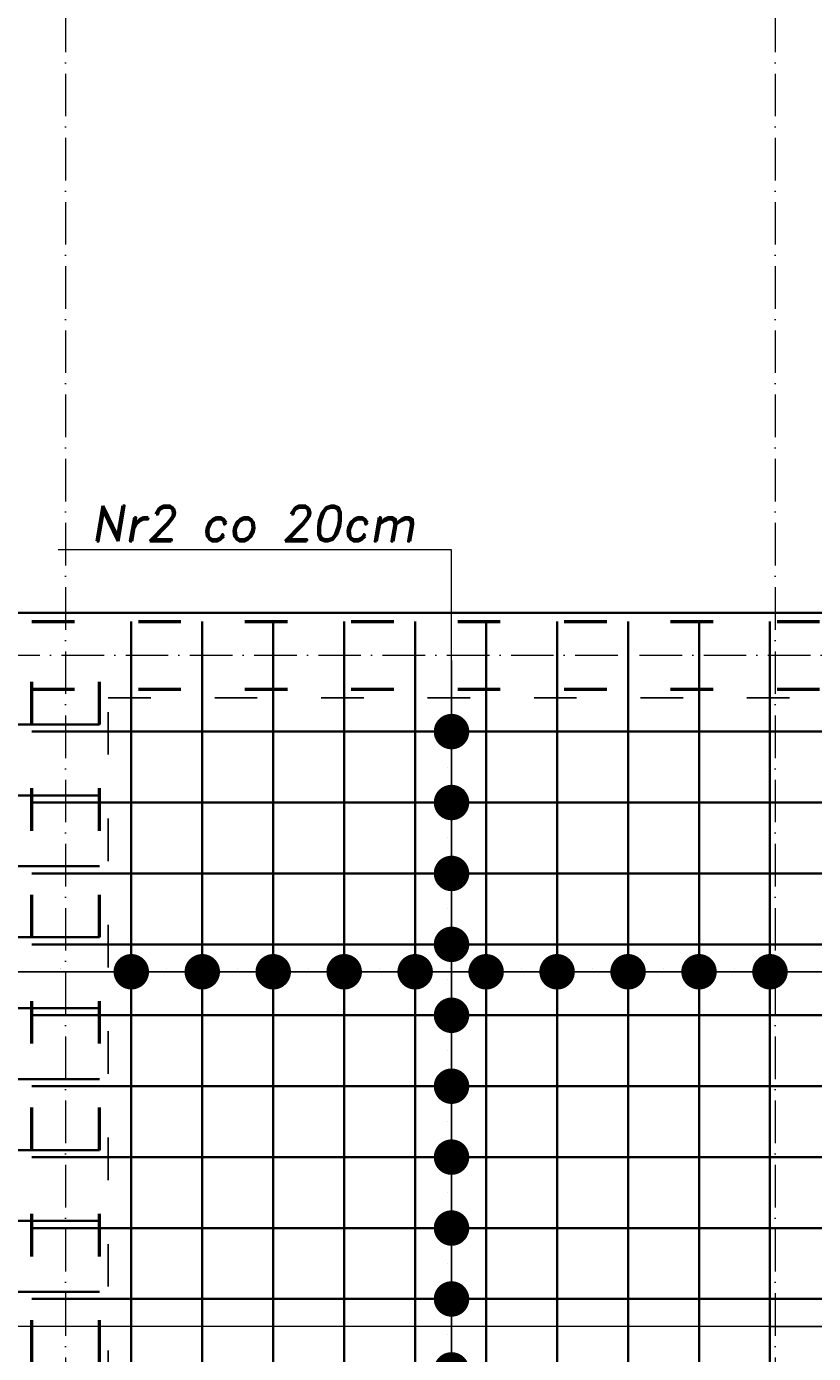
# Model space of a CAD drawing. Header units: millimetres. Extents: x 300938 to 312016, y 11971 to 20881.
# Tile 43 of 239: x 307059 to 307281, y 15082 to 15457. Entities that reach past the tile are written whole.
import ezdxf

# ---------------------------------------------------------------- set-up
doc = ezdxf.new("R2010")
doc.units = ezdxf.units.MM
doc.linetypes.add('ACAD_ISO03W100', pattern=[30, 12, -18])
doc.linetypes.add('ACAD_ISO10W100', pattern=[18, 12, -3, 0, -3])
for name, color, linetype, lineweight in [('konstrukcja', 3, 'Continuous', 35), ('konstrukcja wymiary', 1, 'Continuous', 13), ('opisy', 2, 'Continuous', 18), ('osie', 5, 'ACAD_ISO10W100', 13), ('zbrojenie', 4, 'Continuous', 50), ('zbrojenie płyty', 141, 'Continuous', 35)]:
    doc.layers.add(name, color=color, linetype=linetype, lineweight=lineweight)
doc.layers.add('przerywane', color=6, linetype='ACAD_ISO03W100')
doc.styles.add('KONSTRUKCJA', font='romand.shx', dxfattribs={"oblique": 10})
doc.styles.get("Standard").update_dxf_attribs({"font": 'romand.shx', "oblique": 10})
doc.dimstyles.new('150', dxfattribs={"dimtxt": 10, "dimasz": 7, "dimexe": 1.25, "dimexo": 0.625, "dimgap": 3, "dimtad": 1, "dimdec": 0, "dimrnd": 0.5, "dimtxsty": 'KONSTRUKCJA', "dimblk": 'ARCHTICK', "dimcen": 2.5, "dimadec": 0, "dimazin": 0, "dimtfac": 1, "dimtdec": 0, "dimtix": 1, "dimtmove": 0, "dimatfit": 3, "dimfxl": 4, "dimfxlon": 1, "dimarcsym": 0})
doc.dimstyles.new('kropki', dxfattribs={"dimtxt": 0.001, "dimasz": 10, "dimexe": 1.25, "dimexo": 0.625, "dimgap": 1, "dimtad": 1, "dimtxsty": 'Standard', "dimblk": 'DOT', "dimcen": 2.5, "dimadec": 0, "dimazin": 0, "dimtfac": 1, "dimtmove": 0, "dimatfit": 3, "dimfxl": 1, "dimfxlon": 1, "dimarcsym": 0})

# ---------------------------------------------------------------- blocks, each defined once
blk = doc.blocks.new('_ArchTick')
at = {"color": 0, "linetype": 'ByBlock', "lineweight": 13, "const_width": 0.15}
blk.add_lwpolyline([(-0.5, -0.5), (0.5, 0.5)], dxfattribs=at)
blk = doc.blocks.new('*D2099')
at = {"layer": 'Defpoints', "color": 0, "transparency": 16777216}
for p in [(307282.44, 15501.22), (307282.44, 14520.22), (306826.44, 14393.22)]:
    blk.add_point(p, dxfattribs=at)
at = {"layer": 'konstrukcja wymiary', "color": 0, "lineweight": -2, "transparency": 16777216}
for p, q in [((306826.44, 15497.22), (306826.44, 15502.47)), ((307282.44, 15497.22), (307282.44, 15502.47)), ((306826.44, 15501.22), (307282.44, 15501.22))]:
    blk.add_line(p, q, dxfattribs=at)
at = {"layer": 'konstrukcja wymiary', "color": 0, "lineweight": -2, "transparency": 16777216, "xscale": 7, "yscale": 7, "zscale": 7, "rotation": 180}
blk.add_blockref('_ArchTick', (306826.44, 15501.22), dxfattribs=at)
at = {"layer": 'konstrukcja wymiary', "color": 0, "lineweight": -2, "transparency": 16777216, "xscale": 7, "yscale": 7, "zscale": 7}
blk.add_blockref('_ArchTick', (307282.44, 15501.22), dxfattribs=at)
at = {"layer": 'konstrukcja wymiary', "color": 0, "transparency": 16777216, "insert": (307054.44, 15509.22), "char_height": 10, "attachment_point": 5, "style": 'KONSTRUKCJA'}
blk.add_mtext('456', dxfattribs=at)
blk = doc.blocks.new('*D2100')
at = {"layer": 'Defpoints', "color": 0, "transparency": 16777216}
for p in [(307546.44, 15501.22), (307282.44, 14520.22), (307546.44, 14520.22)]:
    blk.add_point(p, dxfattribs=at)
at = {"layer": 'konstrukcja wymiary', "color": 0, "lineweight": -2, "transparency": 16777216}
for p, q in [((307282.44, 15497.22), (307282.44, 15502.47)), ((307546.44, 15497.22), (307546.44, 15502.47)), ((307282.44, 15501.22), (307546.44, 15501.22))]:
    blk.add_line(p, q, dxfattribs=at)
at = {"layer": 'konstrukcja wymiary', "color": 0, "lineweight": -2, "transparency": 16777216, "xscale": 7, "yscale": 7, "zscale": 7, "rotation": 180}
blk.add_blockref('_ArchTick', (307282.44, 15501.22), dxfattribs=at)
at = {"layer": 'konstrukcja wymiary', "color": 0, "lineweight": -2, "transparency": 16777216, "xscale": 7, "yscale": 7, "zscale": 7}
blk.add_blockref('_ArchTick', (307546.44, 15501.22), dxfattribs=at)
at = {"layer": 'konstrukcja wymiary', "color": 0, "transparency": 16777216, "insert": (307414.44, 15509.22), "char_height": 10, "attachment_point": 5, "style": 'KONSTRUKCJA'}
blk.add_mtext('264', dxfattribs=at)
blk = doc.blocks.new('*D2106')
at = {"layer": 'Defpoints', "color": 0, "transparency": 16777216}
for p in [(307270.44, 15531.22), (307270.44, 15291.22), (307690.44, 15291.22)]:
    blk.add_point(p, dxfattribs=at)
at = {"layer": 'konstrukcja wymiary', "color": 0, "lineweight": -2, "transparency": 16777216}
for p, q in [((307270.44, 15527.22), (307270.44, 15532.47)), ((307690.44, 15527.22), (307690.44, 15532.47)), ((307690.44, 15531.22), (307270.44, 15531.22))]:
    blk.add_line(p, q, dxfattribs=at)
at = {"layer": 'konstrukcja wymiary', "color": 0, "lineweight": -2, "transparency": 16777216, "xscale": 7, "yscale": 7, "zscale": 7, "rotation": 180}
blk.add_blockref('_ArchTick', (307270.44, 15531.22), dxfattribs=at)
at = {"layer": 'konstrukcja wymiary', "color": 0, "lineweight": -2, "transparency": 16777216, "xscale": 7, "yscale": 7, "zscale": 7}
blk.add_blockref('_ArchTick', (307690.44, 15531.22), dxfattribs=at)
at = {"layer": 'konstrukcja wymiary', "color": 0, "transparency": 16777216, "insert": (307480.44, 15539.22), "char_height": 10, "attachment_point": 5, "style": 'KONSTRUKCJA'}
blk.add_mtext('420', dxfattribs=at)
blk = doc.blocks.new('*D2107')
at = {"layer": 'Defpoints', "color": 0, "transparency": 16777216}
for p in [(307070.44, 15531.22), (307070.44, 15291.22), (307270.44, 15291.22)]:
    blk.add_point(p, dxfattribs=at)
at = {"layer": 'konstrukcja wymiary', "color": 0, "lineweight": -2, "transparency": 16777216}
for p, q in [((307070.44, 15527.22), (307070.44, 15532.47)), ((307270.44, 15527.22), (307270.44, 15532.47)), ((307270.44, 15531.22), (307070.44, 15531.22))]:
    blk.add_line(p, q, dxfattribs=at)
at = {"layer": 'konstrukcja wymiary', "color": 0, "lineweight": -2, "transparency": 16777216, "xscale": 7, "yscale": 7, "zscale": 7, "rotation": 180}
blk.add_blockref('_ArchTick', (307070.44, 15531.22), dxfattribs=at)
at = {"layer": 'konstrukcja wymiary', "color": 0, "lineweight": -2, "transparency": 16777216, "xscale": 7, "yscale": 7, "zscale": 7}
blk.add_blockref('_ArchTick', (307270.44, 15531.22), dxfattribs=at)
at = {"layer": 'konstrukcja wymiary', "color": 0, "transparency": 16777216, "insert": (307170.44, 15539.22), "char_height": 10, "attachment_point": 5, "style": 'KONSTRUKCJA'}
blk.add_mtext('200', dxfattribs=at)
blk = doc.blocks.new('*D2108')
at = {"layer": 'Defpoints', "color": 0, "transparency": 16777216}
for p in [(306650.44, 15531.22), (306650.44, 15291.22), (307070.44, 15291.22)]:
    blk.add_point(p, dxfattribs=at)
at = {"layer": 'konstrukcja wymiary', "color": 0, "lineweight": -2, "transparency": 16777216}
for p, q in [((306650.44, 15527.22), (306650.44, 15532.47)), ((307070.44, 15527.22), (307070.44, 15532.47)), ((307070.44, 15531.22), (306650.44, 15531.22))]:
    blk.add_line(p, q, dxfattribs=at)
at = {"layer": 'konstrukcja wymiary', "color": 0, "lineweight": -2, "transparency": 16777216, "xscale": 7, "yscale": 7, "zscale": 7, "rotation": 180}
blk.add_blockref('_ArchTick', (306650.44, 15531.22), dxfattribs=at)
at = {"layer": 'konstrukcja wymiary', "color": 0, "lineweight": -2, "transparency": 16777216, "xscale": 7, "yscale": 7, "zscale": 7}
blk.add_blockref('_ArchTick', (307070.44, 15531.22), dxfattribs=at)
at = {"layer": 'konstrukcja wymiary', "color": 0, "transparency": 16777216, "insert": (306860.44, 15539.22), "char_height": 10, "attachment_point": 5, "style": 'KONSTRUKCJA'}
blk.add_mtext('420', dxfattribs=at)
blk = doc.blocks.new('*D2109')
at = {"layer": 'Defpoints', "color": 0, "transparency": 16777216}
for p in [(308422.44, 15561.22), (306638.44, 15291.22), (308422.44, 15291.22)]:
    blk.add_point(p, dxfattribs=at)
at = {"layer": 'konstrukcja wymiary', "color": 0, "lineweight": -2, "transparency": 16777216}
for p, q in [((306638.44, 15557.22), (306638.44, 15562.47)), ((308422.44, 15557.22), (308422.44, 15562.47)), ((306638.44, 15561.22), (308422.44, 15561.22))]:
    blk.add_line(p, q, dxfattribs=at)
at = {"layer": 'konstrukcja wymiary', "color": 0, "lineweight": -2, "transparency": 16777216, "xscale": 7, "yscale": 7, "zscale": 7, "rotation": 180}
blk.add_blockref('_ArchTick', (306638.44, 15561.22), dxfattribs=at)
at = {"layer": 'konstrukcja wymiary', "color": 0, "lineweight": -2, "transparency": 16777216, "xscale": 7, "yscale": 7, "zscale": 7}
blk.add_blockref('_ArchTick', (308422.44, 15561.22), dxfattribs=at)
at = {"layer": 'konstrukcja wymiary', "color": 0, "transparency": 16777216, "insert": (307530.44, 15569.22), "char_height": 10, "attachment_point": 5, "style": 'KONSTRUKCJA'}
blk.add_mtext('1784', dxfattribs=at)
blk = doc.blocks.new('_Dot')
at = {"color": 0, "linetype": 'ByBlock', "lineweight": -2}
blk.add_line((-0.5, 0), (-1, 0), dxfattribs=at)
at = {"color": 0, "linetype": 'ByBlock', "const_width": 0.5}
blk.add_lwpolyline([(-0.25, 0, 1), (0.25, 0, 1)], format="xyb", close=True, dxfattribs=at)
blk = doc.blocks.new('*D2197')
at = {"layer": 'Defpoints', "color": 0, "transparency": 16777216}
for p in [(307168.94, 15257.72), (307168.94, 15237.72), (307179.19, 15237.72)]:
    blk.add_point(p, dxfattribs=at)
at = {"layer": 'konstrukcja wymiary', "color": 0, "lineweight": -2, "transparency": 16777216}
for p, q in [((307179.19, 15267.72), (307179.19, 15277.72)), ((307178.19, 15257.72), (307180.44, 15257.72)), ((307179.19, 15257.72), (307179.19, 15237.72)), ((307178.19, 15237.72), (307180.44, 15237.72)), ((307179.19, 15227.72), (307179.19, 15217.72))]:
    blk.add_line(p, q, dxfattribs=at)
at = {"layer": 'konstrukcja wymiary', "color": 0, "lineweight": -2, "transparency": 16777216, "xscale": 10, "yscale": 10, "zscale": 10}
for p, rotation in [((307179.19, 15257.72), 270), ((307179.19, 15237.72), 90)]:
    blk.add_blockref('_Dot', p, dxfattribs=dict(at, rotation=rotation))
at = {"layer": 'konstrukcja wymiary', "color": 0, "transparency": 16777216, "insert": (307178.19, 15247.72), "char_height": 0.001, "attachment_point": 5, "rotation": 90}
blk.add_mtext('20', dxfattribs=at)
blk = doc.blocks.new('*D2198')
at = {"layer": 'Defpoints', "color": 0, "transparency": 16777216}
for p in [(307168.94, 15237.72), (307168.94, 15217.72), (307179.19, 15217.72)]:
    blk.add_point(p, dxfattribs=at)
at = {"layer": 'konstrukcja wymiary', "color": 0, "lineweight": -2, "transparency": 16777216}
for p, q in [((307179.19, 15247.72), (307179.19, 15257.72)), ((307178.19, 15237.72), (307180.44, 15237.72)), ((307179.19, 15237.72), (307179.19, 15217.72)), ((307178.19, 15217.72), (307180.44, 15217.72)), ((307179.19, 15207.72), (307179.19, 15197.72))]:
    blk.add_line(p, q, dxfattribs=at)
at = {"layer": 'konstrukcja wymiary', "color": 0, "lineweight": -2, "transparency": 16777216, "xscale": 10, "yscale": 10, "zscale": 10}
for p, rotation in [((307179.19, 15237.72), 270), ((307179.19, 15217.72), 90)]:
    blk.add_blockref('_Dot', p, dxfattribs=dict(at, rotation=rotation))
at = {"layer": 'konstrukcja wymiary', "color": 0, "transparency": 16777216, "insert": (307178.19, 15227.72), "char_height": 0.001, "attachment_point": 5, "rotation": 90}
blk.add_mtext('20', dxfattribs=at)
blk = doc.blocks.new('*D2199')
at = {"layer": 'Defpoints', "color": 0, "transparency": 16777216}
for p in [(307168.94, 15217.72), (307168.94, 15197.72), (307179.19, 15197.72)]:
    blk.add_point(p, dxfattribs=at)
at = {"layer": 'konstrukcja wymiary', "color": 0, "lineweight": -2, "transparency": 16777216}
for p, q in [((307179.19, 15227.72), (307179.19, 15237.72)), ((307178.19, 15217.72), (307180.44, 15217.72)), ((307179.19, 15217.72), (307179.19, 15197.72)), ((307178.19, 15197.72), (307180.44, 15197.72)), ((307179.19, 15187.72), (307179.19, 15177.72))]:
    blk.add_line(p, q, dxfattribs=at)
at = {"layer": 'konstrukcja wymiary', "color": 0, "lineweight": -2, "transparency": 16777216, "xscale": 10, "yscale": 10, "zscale": 10}
for p, rotation in [((307179.19, 15217.72), 270), ((307179.19, 15197.72), 90)]:
    blk.add_blockref('_Dot', p, dxfattribs=dict(at, rotation=rotation))
at = {"layer": 'konstrukcja wymiary', "color": 0, "transparency": 16777216, "insert": (307178.19, 15207.72), "char_height": 0.001, "attachment_point": 5, "rotation": 90}
blk.add_mtext('20', dxfattribs=at)
blk = doc.blocks.new('*D2200')
at = {"layer": 'Defpoints', "color": 0, "transparency": 16777216}
for p in [(307168.94, 15197.72), (307168.94, 15177.72), (307179.19, 15177.72)]:
    blk.add_point(p, dxfattribs=at)
at = {"layer": 'konstrukcja wymiary', "color": 0, "lineweight": -2, "transparency": 16777216}
for p, q in [((307179.19, 15207.72), (307179.19, 15217.72)), ((307178.19, 15197.72), (307180.44, 15197.72)), ((307179.19, 15197.72), (307179.19, 15177.72)), ((307178.19, 15177.72), (307180.44, 15177.72)), ((307179.19, 15167.72), (307179.19, 15157.72))]:
    blk.add_line(p, q, dxfattribs=at)
at = {"layer": 'konstrukcja wymiary', "color": 0, "lineweight": -2, "transparency": 16777216, "xscale": 10, "yscale": 10, "zscale": 10}
for p, rotation in [((307179.19, 15197.72), 270), ((307179.19, 15177.72), 90)]:
    blk.add_blockref('_Dot', p, dxfattribs=dict(at, rotation=rotation))
at = {"layer": 'konstrukcja wymiary', "color": 0, "transparency": 16777216, "insert": (307178.19, 15187.72), "char_height": 0.001, "attachment_point": 5, "rotation": 90}
blk.add_mtext('20', dxfattribs=at)
blk = doc.blocks.new('*D2201')
at = {"layer": 'Defpoints', "color": 0, "transparency": 16777216}
for p in [(307168.94, 15177.72), (307168.94, 15157.72), (307179.19, 15157.72)]:
    blk.add_point(p, dxfattribs=at)
at = {"layer": 'konstrukcja wymiary', "color": 0, "lineweight": -2, "transparency": 16777216}
for p, q in [((307179.19, 15187.72), (307179.19, 15197.72)), ((307178.19, 15177.72), (307180.44, 15177.72)), ((307179.19, 15177.72), (307179.19, 15157.72)), ((307178.19, 15157.72), (307180.44, 15157.72)), ((307179.19, 15147.72), (307179.19, 15137.72))]:
    blk.add_line(p, q, dxfattribs=at)
at = {"layer": 'konstrukcja wymiary', "color": 0, "lineweight": -2, "transparency": 16777216, "xscale": 10, "yscale": 10, "zscale": 10}
for p, rotation in [((307179.19, 15177.72), 270), ((307179.19, 15157.72), 90)]:
    blk.add_blockref('_Dot', p, dxfattribs=dict(at, rotation=rotation))
at = {"layer": 'konstrukcja wymiary', "color": 0, "transparency": 16777216, "insert": (307178.19, 15167.72), "char_height": 0.001, "attachment_point": 5, "rotation": 90}
blk.add_mtext('20', dxfattribs=at)
blk = doc.blocks.new('*D2202')
at = {"layer": 'Defpoints', "color": 0, "transparency": 16777216}
for p in [(307168.94, 15157.72), (307168.94, 15137.72), (307179.19, 15137.72)]:
    blk.add_point(p, dxfattribs=at)
at = {"layer": 'konstrukcja wymiary', "color": 0, "lineweight": -2, "transparency": 16777216}
for p, q in [((307179.19, 15167.72), (307179.19, 15177.72)), ((307178.19, 15157.72), (307180.44, 15157.72)), ((307179.19, 15157.72), (307179.19, 15137.72)), ((307178.19, 15137.72), (307180.44, 15137.72)), ((307179.19, 15127.72), (307179.19, 15117.72))]:
    blk.add_line(p, q, dxfattribs=at)
at = {"layer": 'konstrukcja wymiary', "color": 0, "lineweight": -2, "transparency": 16777216, "xscale": 10, "yscale": 10, "zscale": 10}
for p, rotation in [((307179.19, 15157.72), 270), ((307179.19, 15137.72), 90)]:
    blk.add_blockref('_Dot', p, dxfattribs=dict(at, rotation=rotation))
at = {"layer": 'konstrukcja wymiary', "color": 0, "transparency": 16777216, "insert": (307178.19, 15147.72), "char_height": 0.001, "attachment_point": 5, "rotation": 90}
blk.add_mtext('20', dxfattribs=at)
blk = doc.blocks.new('*D2203')
at = {"layer": 'Defpoints', "color": 0, "transparency": 16777216}
for p in [(307168.94, 15137.72), (307168.94, 15117.72), (307179.19, 15117.72)]:
    blk.add_point(p, dxfattribs=at)
at = {"layer": 'konstrukcja wymiary', "color": 0, "lineweight": -2, "transparency": 16777216}
for p, q in [((307179.19, 15147.72), (307179.19, 15157.72)), ((307178.19, 15137.72), (307180.44, 15137.72)), ((307179.19, 15137.72), (307179.19, 15117.72)), ((307178.19, 15117.72), (307180.44, 15117.72)), ((307179.19, 15107.72), (307179.19, 15097.72))]:
    blk.add_line(p, q, dxfattribs=at)
at = {"layer": 'konstrukcja wymiary', "color": 0, "lineweight": -2, "transparency": 16777216, "xscale": 10, "yscale": 10, "zscale": 10}
for p, rotation in [((307179.19, 15137.72), 270), ((307179.19, 15117.72), 90)]:
    blk.add_blockref('_Dot', p, dxfattribs=dict(at, rotation=rotation))
at = {"layer": 'konstrukcja wymiary', "color": 0, "transparency": 16777216, "insert": (307178.19, 15127.72), "char_height": 0.001, "attachment_point": 5, "rotation": 90}
blk.add_mtext('20', dxfattribs=at)
blk = doc.blocks.new('*D2204')
at = {"layer": 'Defpoints', "color": 0, "transparency": 16777216}
for p in [(307168.94, 15117.72), (307168.94, 15097.72), (307179.19, 15097.72)]:
    blk.add_point(p, dxfattribs=at)
at = {"layer": 'konstrukcja wymiary', "color": 0, "lineweight": -2, "transparency": 16777216}
for p, q in [((307179.19, 15127.72), (307179.19, 15137.72)), ((307178.19, 15117.72), (307180.44, 15117.72)), ((307179.19, 15117.72), (307179.19, 15097.72)), ((307178.19, 15097.72), (307180.44, 15097.72)), ((307179.19, 15087.72), (307179.19, 15077.72))]:
    blk.add_line(p, q, dxfattribs=at)
at = {"layer": 'konstrukcja wymiary', "color": 0, "lineweight": -2, "transparency": 16777216, "xscale": 10, "yscale": 10, "zscale": 10}
for p, rotation in [((307179.19, 15117.72), 270), ((307179.19, 15097.72), 90)]:
    blk.add_blockref('_Dot', p, dxfattribs=dict(at, rotation=rotation))
at = {"layer": 'konstrukcja wymiary', "color": 0, "transparency": 16777216, "insert": (307178.19, 15107.72), "char_height": 0.001, "attachment_point": 5, "rotation": 90}
blk.add_mtext('20', dxfattribs=at)
blk = doc.blocks.new('*D2205')
at = {"layer": 'Defpoints', "color": 0, "transparency": 16777216}
for p in [(307168.94, 15097.72), (307168.94, 15077.72), (307179.19, 15077.72)]:
    blk.add_point(p, dxfattribs=at)
at = {"layer": 'konstrukcja wymiary', "color": 0, "lineweight": -2, "transparency": 16777216}
for p, q in [((307179.19, 15107.72), (307179.19, 15117.72)), ((307178.19, 15097.72), (307180.44, 15097.72)), ((307179.19, 15097.72), (307179.19, 15077.72)), ((307178.19, 15077.72), (307180.44, 15077.72)), ((307179.19, 15067.72), (307179.19, 15057.72))]:
    blk.add_line(p, q, dxfattribs=at)
at = {"layer": 'konstrukcja wymiary', "color": 0, "lineweight": -2, "transparency": 16777216, "xscale": 10, "yscale": 10, "zscale": 10}
for p, rotation in [((307179.19, 15097.72), 270), ((307179.19, 15077.72), 90)]:
    blk.add_blockref('_Dot', p, dxfattribs=dict(at, rotation=rotation))
at = {"layer": 'konstrukcja wymiary', "color": 0, "transparency": 16777216, "insert": (307178.19, 15087.72), "char_height": 0.001, "attachment_point": 5, "rotation": 90}
blk.add_mtext('20', dxfattribs=at)
blk = doc.blocks.new('*D2206')
at = {"layer": 'Defpoints', "color": 0, "transparency": 16777216}
for p in [(307168.94, 15077.72), (307168.94, 15057.72), (307179.19, 15057.72)]:
    blk.add_point(p, dxfattribs=at)
at = {"layer": 'konstrukcja wymiary', "color": 0, "lineweight": -2, "transparency": 16777216}
for p, q in [((307179.19, 15087.72), (307179.19, 15097.72)), ((307178.19, 15077.72), (307180.44, 15077.72)), ((307179.19, 15077.72), (307179.19, 15057.72)), ((307178.19, 15057.72), (307180.44, 15057.72)), ((307179.19, 15047.72), (307179.19, 15037.72))]:
    blk.add_line(p, q, dxfattribs=at)
at = {"layer": 'konstrukcja wymiary', "color": 0, "lineweight": -2, "transparency": 16777216, "xscale": 10, "yscale": 10, "zscale": 10}
for p, rotation in [((307179.19, 15077.72), 270), ((307179.19, 15057.72), 90)]:
    blk.add_blockref('_Dot', p, dxfattribs=dict(at, rotation=rotation))
at = {"layer": 'konstrukcja wymiary', "color": 0, "transparency": 16777216, "insert": (307178.19, 15067.72), "char_height": 0.001, "attachment_point": 5, "rotation": 90}
blk.add_mtext('20', dxfattribs=at)
blk = doc.blocks.new('*D2327')
at = {"layer": 'Defpoints', "color": 0, "transparency": 16777216}
for p in [(307028.94, 15199.72), (307048.94, 15199.72), (307048.94, 15189.99)]:
    blk.add_point(p, dxfattribs=at)
at = {"layer": 'konstrukcja wymiary', "color": 0, "lineweight": -2, "transparency": 16777216}
for p, q in [((307018.94, 15189.99), (307008.94, 15189.99)), ((307028.94, 15190.99), (307028.94, 15188.74)), ((307028.94, 15189.99), (307048.94, 15189.99)), ((307048.94, 15190.99), (307048.94, 15188.74)), ((307058.94, 15189.99), (307068.94, 15189.99))]:
    blk.add_line(p, q, dxfattribs=at)
at = {"layer": 'konstrukcja wymiary', "color": 0, "lineweight": -2, "transparency": 16777216, "xscale": 10, "yscale": 10, "zscale": 10}
blk.add_blockref('_Dot', (307028.94, 15189.99), dxfattribs=at)
at = {"layer": 'konstrukcja wymiary', "color": 0, "lineweight": -2, "transparency": 16777216, "xscale": 10, "yscale": 10, "zscale": 10, "rotation": 180}
blk.add_blockref('_Dot', (307048.94, 15189.99), dxfattribs=at)
at = {"layer": 'konstrukcja wymiary', "color": 0, "transparency": 16777216, "insert": (307038.94, 15190.99), "char_height": 0.001, "attachment_point": 5}
blk.add_mtext('20', dxfattribs=at)
blk = doc.blocks.new('*D2328')
at = {"layer": 'Defpoints', "color": 0, "transparency": 16777216}
for p in [(307048.94, 15199.72), (307088.94, 15197.72), (307088.94, 15189.99)]:
    blk.add_point(p, dxfattribs=at)
at = {"layer": 'konstrukcja wymiary', "color": 0, "lineweight": -2, "transparency": 16777216}
for p, q in [((307048.94, 15190.99), (307048.94, 15188.74)), ((307058.94, 15189.99), (307078.94, 15189.99)), ((307088.94, 15190.99), (307088.94, 15188.74))]:
    blk.add_line(p, q, dxfattribs=at)
at = {"layer": 'konstrukcja wymiary', "color": 0, "lineweight": -2, "transparency": 16777216, "xscale": 10, "yscale": 10, "zscale": 10, "rotation": 180}
blk.add_blockref('_Dot', (307048.94, 15189.99), dxfattribs=at)
at = {"layer": 'konstrukcja wymiary', "color": 0, "lineweight": -2, "transparency": 16777216, "xscale": 10, "yscale": 10, "zscale": 10}
blk.add_blockref('_Dot', (307088.94, 15189.99), dxfattribs=at)
at = {"layer": 'konstrukcja wymiary', "color": 0, "transparency": 16777216, "insert": (307068.94, 15190.99), "char_height": 0.001, "attachment_point": 5}
blk.add_mtext('40', dxfattribs=at)
blk = doc.blocks.new('*D2329')
at = {"layer": 'Defpoints', "color": 0, "transparency": 16777216}
for p in [(307088.94, 15197.72), (307108.94, 15197.72), (307108.94, 15189.99)]:
    blk.add_point(p, dxfattribs=at)
at = {"layer": 'konstrukcja wymiary', "color": 0, "lineweight": -2, "transparency": 16777216}
for p, q in [((307078.94, 15189.99), (307068.94, 15189.99)), ((307088.94, 15190.99), (307088.94, 15188.74)), ((307088.94, 15189.99), (307108.94, 15189.99)), ((307108.94, 15190.99), (307108.94, 15188.74)), ((307118.94, 15189.99), (307128.94, 15189.99))]:
    blk.add_line(p, q, dxfattribs=at)
at = {"layer": 'konstrukcja wymiary', "color": 0, "lineweight": -2, "transparency": 16777216, "xscale": 10, "yscale": 10, "zscale": 10}
blk.add_blockref('_Dot', (307088.94, 15189.99), dxfattribs=at)
at = {"layer": 'konstrukcja wymiary', "color": 0, "lineweight": -2, "transparency": 16777216, "xscale": 10, "yscale": 10, "zscale": 10, "rotation": 180}
blk.add_blockref('_Dot', (307108.94, 15189.99), dxfattribs=at)
at = {"layer": 'konstrukcja wymiary', "color": 0, "transparency": 16777216, "insert": (307098.94, 15190.99), "char_height": 0.001, "attachment_point": 5}
blk.add_mtext('20', dxfattribs=at)
blk = doc.blocks.new('*D2330')
at = {"layer": 'Defpoints', "color": 0, "transparency": 16777216}
for p in [(307108.94, 15199.72), (307128.94, 15199.72), (307128.94, 15189.99)]:
    blk.add_point(p, dxfattribs=at)
at = {"layer": 'konstrukcja wymiary', "color": 0, "lineweight": -2, "transparency": 16777216}
for p, q in [((307098.94, 15189.99), (307088.94, 15189.99)), ((307108.94, 15190.99), (307108.94, 15188.74)), ((307108.94, 15189.99), (307128.94, 15189.99)), ((307128.94, 15190.99), (307128.94, 15188.74)), ((307138.94, 15189.99), (307148.94, 15189.99))]:
    blk.add_line(p, q, dxfattribs=at)
at = {"layer": 'konstrukcja wymiary', "color": 0, "lineweight": -2, "transparency": 16777216, "xscale": 10, "yscale": 10, "zscale": 10}
blk.add_blockref('_Dot', (307108.94, 15189.99), dxfattribs=at)
at = {"layer": 'konstrukcja wymiary', "color": 0, "lineweight": -2, "transparency": 16777216, "xscale": 10, "yscale": 10, "zscale": 10, "rotation": 180}
blk.add_blockref('_Dot', (307128.94, 15189.99), dxfattribs=at)
at = {"layer": 'konstrukcja wymiary', "color": 0, "transparency": 16777216, "insert": (307118.94, 15190.99), "char_height": 0.001, "attachment_point": 5}
blk.add_mtext('20', dxfattribs=at)
blk = doc.blocks.new('*D2331')
at = {"layer": 'Defpoints', "color": 0, "transparency": 16777216}
for p in [(307128.94, 15199.72), (307148.94, 15199.72), (307148.94, 15189.99)]:
    blk.add_point(p, dxfattribs=at)
at = {"layer": 'konstrukcja wymiary', "color": 0, "lineweight": -2, "transparency": 16777216}
for p, q in [((307118.94, 15189.99), (307108.94, 15189.99)), ((307128.94, 15190.99), (307128.94, 15188.74)), ((307128.94, 15189.99), (307148.94, 15189.99)), ((307148.94, 15190.99), (307148.94, 15188.74)), ((307158.94, 15189.99), (307168.94, 15189.99))]:
    blk.add_line(p, q, dxfattribs=at)
at = {"layer": 'konstrukcja wymiary', "color": 0, "lineweight": -2, "transparency": 16777216, "xscale": 10, "yscale": 10, "zscale": 10}
blk.add_blockref('_Dot', (307128.94, 15189.99), dxfattribs=at)
at = {"layer": 'konstrukcja wymiary', "color": 0, "lineweight": -2, "transparency": 16777216, "xscale": 10, "yscale": 10, "zscale": 10, "rotation": 180}
blk.add_blockref('_Dot', (307148.94, 15189.99), dxfattribs=at)
at = {"layer": 'konstrukcja wymiary', "color": 0, "transparency": 16777216, "insert": (307138.94, 15190.99), "char_height": 0.001, "attachment_point": 5}
blk.add_mtext('20', dxfattribs=at)
blk = doc.blocks.new('*D2332')
at = {"layer": 'Defpoints', "color": 0, "transparency": 16777216}
for p in [(307148.94, 15199.72), (307168.94, 15199.72), (307168.94, 15189.99)]:
    blk.add_point(p, dxfattribs=at)
at = {"layer": 'konstrukcja wymiary', "color": 0, "lineweight": -2, "transparency": 16777216}
for p, q in [((307138.94, 15189.99), (307128.94, 15189.99)), ((307148.94, 15190.99), (307148.94, 15188.74)), ((307148.94, 15189.99), (307168.94, 15189.99)), ((307168.94, 15190.99), (307168.94, 15188.74)), ((307178.94, 15189.99), (307188.94, 15189.99))]:
    blk.add_line(p, q, dxfattribs=at)
at = {"layer": 'konstrukcja wymiary', "color": 0, "lineweight": -2, "transparency": 16777216, "xscale": 10, "yscale": 10, "zscale": 10}
blk.add_blockref('_Dot', (307148.94, 15189.99), dxfattribs=at)
at = {"layer": 'konstrukcja wymiary', "color": 0, "lineweight": -2, "transparency": 16777216, "xscale": 10, "yscale": 10, "zscale": 10, "rotation": 180}
blk.add_blockref('_Dot', (307168.94, 15189.99), dxfattribs=at)
at = {"layer": 'konstrukcja wymiary', "color": 0, "transparency": 16777216, "insert": (307158.94, 15190.99), "char_height": 0.001, "attachment_point": 5}
blk.add_mtext('20', dxfattribs=at)
blk = doc.blocks.new('*D2333')
at = {"layer": 'Defpoints', "color": 0, "transparency": 16777216}
for p in [(307168.94, 15199.72), (307188.94, 15199.72), (307188.94, 15189.99)]:
    blk.add_point(p, dxfattribs=at)
at = {"layer": 'konstrukcja wymiary', "color": 0, "lineweight": -2, "transparency": 16777216}
for p, q in [((307158.94, 15189.99), (307148.94, 15189.99)), ((307168.94, 15190.99), (307168.94, 15188.74)), ((307168.94, 15189.99), (307188.94, 15189.99)), ((307188.94, 15190.99), (307188.94, 15188.74)), ((307198.94, 15189.99), (307208.94, 15189.99))]:
    blk.add_line(p, q, dxfattribs=at)
at = {"layer": 'konstrukcja wymiary', "color": 0, "lineweight": -2, "transparency": 16777216, "xscale": 10, "yscale": 10, "zscale": 10}
blk.add_blockref('_Dot', (307168.94, 15189.99), dxfattribs=at)
at = {"layer": 'konstrukcja wymiary', "color": 0, "lineweight": -2, "transparency": 16777216, "xscale": 10, "yscale": 10, "zscale": 10, "rotation": 180}
blk.add_blockref('_Dot', (307188.94, 15189.99), dxfattribs=at)
at = {"layer": 'konstrukcja wymiary', "color": 0, "transparency": 16777216, "insert": (307178.94, 15190.99), "char_height": 0.001, "attachment_point": 5}
blk.add_mtext('20', dxfattribs=at)
blk = doc.blocks.new('*D2334')
at = {"layer": 'Defpoints', "color": 0, "transparency": 16777216}
for p in [(307188.94, 15199.72), (307208.94, 15199.72), (307208.94, 15189.99)]:
    blk.add_point(p, dxfattribs=at)
at = {"layer": 'konstrukcja wymiary', "color": 0, "lineweight": -2, "transparency": 16777216}
for p, q in [((307178.94, 15189.99), (307168.94, 15189.99)), ((307188.94, 15190.99), (307188.94, 15188.74)), ((307188.94, 15189.99), (307208.94, 15189.99)), ((307208.94, 15190.99), (307208.94, 15188.74)), ((307218.94, 15189.99), (307228.94, 15189.99))]:
    blk.add_line(p, q, dxfattribs=at)
at = {"layer": 'konstrukcja wymiary', "color": 0, "lineweight": -2, "transparency": 16777216, "xscale": 10, "yscale": 10, "zscale": 10}
blk.add_blockref('_Dot', (307188.94, 15189.99), dxfattribs=at)
at = {"layer": 'konstrukcja wymiary', "color": 0, "lineweight": -2, "transparency": 16777216, "xscale": 10, "yscale": 10, "zscale": 10, "rotation": 180}
blk.add_blockref('_Dot', (307208.94, 15189.99), dxfattribs=at)
at = {"layer": 'konstrukcja wymiary', "color": 0, "transparency": 16777216, "insert": (307198.94, 15190.99), "char_height": 0.001, "attachment_point": 5}
blk.add_mtext('20', dxfattribs=at)
blk = doc.blocks.new('*D2335')
at = {"layer": 'Defpoints', "color": 0, "transparency": 16777216}
for p in [(307208.94, 15199.72), (307228.94, 15199.72), (307228.94, 15189.99)]:
    blk.add_point(p, dxfattribs=at)
at = {"layer": 'konstrukcja wymiary', "color": 0, "lineweight": -2, "transparency": 16777216}
for p, q in [((307198.94, 15189.99), (307188.94, 15189.99)), ((307208.94, 15190.99), (307208.94, 15188.74)), ((307208.94, 15189.99), (307228.94, 15189.99)), ((307228.94, 15190.99), (307228.94, 15188.74)), ((307238.94, 15189.99), (307248.94, 15189.99))]:
    blk.add_line(p, q, dxfattribs=at)
at = {"layer": 'konstrukcja wymiary', "color": 0, "lineweight": -2, "transparency": 16777216, "xscale": 10, "yscale": 10, "zscale": 10}
blk.add_blockref('_Dot', (307208.94, 15189.99), dxfattribs=at)
at = {"layer": 'konstrukcja wymiary', "color": 0, "lineweight": -2, "transparency": 16777216, "xscale": 10, "yscale": 10, "zscale": 10, "rotation": 180}
blk.add_blockref('_Dot', (307228.94, 15189.99), dxfattribs=at)
at = {"layer": 'konstrukcja wymiary', "color": 0, "transparency": 16777216, "insert": (307218.94, 15190.99), "char_height": 0.001, "attachment_point": 5}
blk.add_mtext('20', dxfattribs=at)
blk = doc.blocks.new('*D2336')
at = {"layer": 'Defpoints', "color": 0, "transparency": 16777216}
for p in [(307228.94, 15199.72), (307248.94, 15199.72), (307248.94, 15189.99)]:
    blk.add_point(p, dxfattribs=at)
at = {"layer": 'konstrukcja wymiary', "color": 0, "lineweight": -2, "transparency": 16777216}
for p, q in [((307218.94, 15189.99), (307208.94, 15189.99)), ((307228.94, 15190.99), (307228.94, 15188.74)), ((307228.94, 15189.99), (307248.94, 15189.99)), ((307248.94, 15190.99), (307248.94, 15188.74)), ((307258.94, 15189.99), (307268.94, 15189.99))]:
    blk.add_line(p, q, dxfattribs=at)
at = {"layer": 'konstrukcja wymiary', "color": 0, "lineweight": -2, "transparency": 16777216, "xscale": 10, "yscale": 10, "zscale": 10}
blk.add_blockref('_Dot', (307228.94, 15189.99), dxfattribs=at)
at = {"layer": 'konstrukcja wymiary', "color": 0, "lineweight": -2, "transparency": 16777216, "xscale": 10, "yscale": 10, "zscale": 10, "rotation": 180}
blk.add_blockref('_Dot', (307248.94, 15189.99), dxfattribs=at)
at = {"layer": 'konstrukcja wymiary', "color": 0, "transparency": 16777216, "insert": (307238.94, 15190.99), "char_height": 0.001, "attachment_point": 5}
blk.add_mtext('20', dxfattribs=at)
blk = doc.blocks.new('*D2337')
at = {"layer": 'Defpoints', "color": 0, "transparency": 16777216}
for p in [(307248.94, 15199.72), (307268.94, 15199.72), (307268.94, 15189.99)]:
    blk.add_point(p, dxfattribs=at)
at = {"layer": 'konstrukcja wymiary', "color": 0, "lineweight": -2, "transparency": 16777216}
for p, q in [((307238.94, 15189.99), (307228.94, 15189.99)), ((307248.94, 15190.99), (307248.94, 15188.74)), ((307248.94, 15189.99), (307268.94, 15189.99)), ((307268.94, 15190.99), (307268.94, 15188.74)), ((307278.94, 15189.99), (307288.94, 15189.99))]:
    blk.add_line(p, q, dxfattribs=at)
at = {"layer": 'konstrukcja wymiary', "color": 0, "lineweight": -2, "transparency": 16777216, "xscale": 10, "yscale": 10, "zscale": 10}
blk.add_blockref('_Dot', (307248.94, 15189.99), dxfattribs=at)
at = {"layer": 'konstrukcja wymiary', "color": 0, "lineweight": -2, "transparency": 16777216, "xscale": 10, "yscale": 10, "zscale": 10, "rotation": 180}
blk.add_blockref('_Dot', (307268.94, 15189.99), dxfattribs=at)
at = {"layer": 'konstrukcja wymiary', "color": 0, "transparency": 16777216, "insert": (307258.94, 15190.99), "char_height": 0.001, "attachment_point": 5}
blk.add_mtext('20', dxfattribs=at)
blk = doc.blocks.new('*D2338')
at = {"layer": 'Defpoints', "color": 0, "transparency": 16777216}
for p in [(307288.94, 15099.72), (307308.94, 15099.72), (307308.94, 15089.99)]:
    blk.add_point(p, dxfattribs=at)
at = {"layer": 'konstrukcja wymiary', "color": 0, "lineweight": -2, "transparency": 16777216}
for p, q in [((307288.94, 15090.99), (307288.94, 15088.74)), ((307308.94, 15090.99), (307308.94, 15088.74)), ((307278.94, 15089.99), (307268.94, 15089.99)), ((307288.94, 15089.99), (307308.94, 15089.99)), ((307318.94, 15089.99), (307328.94, 15089.99))]:
    blk.add_line(p, q, dxfattribs=at)
at = {"layer": 'konstrukcja wymiary', "color": 0, "lineweight": -2, "transparency": 16777216, "xscale": 10, "yscale": 10, "zscale": 10}
blk.add_blockref('_Dot', (307288.94, 15089.99), dxfattribs=at)
at = {"layer": 'konstrukcja wymiary', "color": 0, "lineweight": -2, "transparency": 16777216, "xscale": 10, "yscale": 10, "zscale": 10, "rotation": 180}
blk.add_blockref('_Dot', (307308.94, 15089.99), dxfattribs=at)
at = {"layer": 'konstrukcja wymiary', "color": 0, "transparency": 16777216, "insert": (307298.94, 15090.99), "char_height": 0.001, "attachment_point": 5}
blk.add_mtext('20', dxfattribs=at)
blk = doc.blocks.new('*D2382')
at = {"layer": 'Defpoints', "color": 0, "transparency": 16777216}
for p in [(307790.44, 15197.72), (307268.94, 15189.99), (307268.94, 15177.72)]:
    blk.add_point(p, dxfattribs=at)
at = {"layer": 'konstrukcja wymiary', "color": 0, "lineweight": -2, "transparency": 16777216}
for p, q in [((307268.94, 15188.99), (307268.94, 15191.24)), ((307780.44, 15189.99), (307278.94, 15189.99)), ((307790.44, 15190.99), (307790.44, 15188.74))]:
    blk.add_line(p, q, dxfattribs=at)
at = {"layer": 'konstrukcja wymiary', "color": 0, "lineweight": -2, "transparency": 16777216, "xscale": 10, "yscale": 10, "zscale": 10, "rotation": 180}
blk.add_blockref('_Dot', (307268.94, 15189.99), dxfattribs=at)
at = {"layer": 'konstrukcja wymiary', "color": 0, "lineweight": -2, "transparency": 16777216, "xscale": 10, "yscale": 10, "zscale": 10}
blk.add_blockref('_Dot', (307790.44, 15189.99), dxfattribs=at)
at = {"layer": 'konstrukcja wymiary', "color": 0, "transparency": 16777216, "insert": (307529.69, 15190.99), "char_height": 0.001, "attachment_point": 5}
blk.add_mtext('521,5', dxfattribs=at)
blk = doc.blocks.new('*D2863')
at = {"layer": 'Defpoints', "color": 0, "transparency": 16777216}
for p in [(306548.44, 15291.22), (306638.44, 15291.22), (307580.44, 15013.32)]:
    blk.add_point(p, dxfattribs=at)
at = {"layer": 'konstrukcja wymiary', "color": 0, "lineweight": -2, "transparency": 16777216}
for p, q in [((306552.44, 15291.22), (306547.19, 15291.22)), ((306548.44, 15013.32), (306548.44, 15291.22)), ((306552.44, 15013.32), (306547.19, 15013.32))]:
    blk.add_line(p, q, dxfattribs=at)
at = {"layer": 'konstrukcja wymiary', "color": 0, "lineweight": -2, "transparency": 16777216, "xscale": 7, "yscale": 7, "zscale": 7}
for p, rotation in [((306548.44, 15291.22), 90), ((306548.44, 15013.32), 270)]:
    blk.add_blockref('_ArchTick', p, dxfattribs=dict(at, rotation=rotation))
at = {"layer": 'konstrukcja wymiary', "color": 0, "transparency": 16777216, "insert": (306540.44, 15152.27), "char_height": 10, "attachment_point": 5, "rotation": 90, "style": 'KONSTRUKCJA'}
blk.add_mtext('278', dxfattribs=at)
blk = doc.blocks.new('*D2903')
at = {"layer": 'Defpoints', "color": 0, "transparency": 16777216}
for p in [(307363.04, 15471.22), (307025.73, 15441.22), (307363.04, 15441.22)]:
    blk.add_point(p, dxfattribs=at)
at = {"layer": 'konstrukcja wymiary', "color": 0, "lineweight": -2, "transparency": 16777216}
for p, q in [((307025.73, 15467.22), (307025.73, 15472.47)), ((307363.04, 15467.22), (307363.04, 15472.47)), ((307025.73, 15471.22), (307363.04, 15471.22))]:
    blk.add_line(p, q, dxfattribs=at)
at = {"layer": 'konstrukcja wymiary', "color": 0, "lineweight": -2, "transparency": 16777216, "xscale": 7, "yscale": 7, "zscale": 7, "rotation": 180}
blk.add_blockref('_ArchTick', (307025.73, 15471.22), dxfattribs=at)
at = {"layer": 'konstrukcja wymiary', "color": 0, "lineweight": -2, "transparency": 16777216, "xscale": 7, "yscale": 7, "zscale": 7}
blk.add_blockref('_ArchTick', (307363.04, 15471.22), dxfattribs=at)
at = {"layer": 'konstrukcja wymiary', "color": 0, "transparency": 16777216, "insert": (307194.38, 15479.22), "char_height": 10, "attachment_point": 5, "style": 'KONSTRUKCJA'}
blk.add_mtext('338', dxfattribs=at)

msp = doc.modelspace()

# ---------------------------------------------------------------- linework, layer by layer
at = {"layer": 'konstrukcja'}
msp.add_line((308422.44, 15291.224), (306638.44, 15291.224), dxfattribs=at)
at = {"layer": 'konstrukcja wymiary'}
for p, q in [((307179.193, 15308.963), (307068.297, 15308.963)), ((307179.193, 15267.724), (307179.193, 15308.963)), ((307298.94, 15089.991), (306558.396, 15089.991))]:
    msp.add_line(p, q, dxfattribs=at)
at = {"layer": 'osie'}
for p, q in [((307070.44, 15606.148), (307070.44, 13976.332)), ((307270.44, 15606.148), (307270.44, 13976.332)), ((306435.771, 15279.224), (308440.491, 15279.224))]:
    msp.add_line(p, q, dxfattribs=at)
at = {"layer": 'przerywane'}
for p, q in [((307082.44, 14711.224), (307082.44, 15267.224)), ((307082.44, 15267.224), (307678.44, 15267.224))]:
    msp.add_line(p, q, dxfattribs=at)
at = {"layer": 'zbrojenie', "linetype": 'ACAD_ISO03W100'}
for p, q in [((306640.94, 15288.724), (308419.94, 15288.724)), ((307060.94, 14689.724), (307060.94, 15288.724)), ((307079.94, 14689.724), (307079.94, 15288.724)), ((306640.94, 15269.724), (308419.94, 15269.724))]:
    msp.add_line(p, q, dxfattribs=at)
at = {"layer": 'zbrojenie płyty'}
for p, q in [((307088.94, 15288.724), (307088.94, 14689.724)), ((307108.94, 15288.724), (307108.94, 14689.724)), ((307128.94, 15288.724), (307128.94, 14689.724)), ((307148.94, 15288.724), (307148.94, 14689.724)), ((307168.94, 15288.724), (307168.94, 14689.724)), ((307188.94, 15288.724), (307188.94, 14689.724)), ((307208.94, 15288.724), (307208.94, 14689.724)), ((307228.94, 15288.724), (307228.94, 14689.724)), ((307248.94, 15288.724), (307248.94, 14689.724)), ((307268.94, 15288.724), (307268.94, 14689.724)), ((306640.94, 15259.724), (307079.94, 15259.724)), ((307060.94, 15257.724), (307999.94, 15257.724)), ((306640.94, 15239.724), (307079.94, 15239.724)), ((307060.94, 15237.724), (307999.94, 15237.724)), ((306640.94, 15219.724), (307079.94, 15219.724)), ((307060.94, 15217.724), (307999.94, 15217.724)), ((306640.94, 15199.724), (307079.94, 15199.724)), ((307060.94, 15197.724), (307999.94, 15197.724)), ((306640.94, 15179.724), (307079.94, 15179.724)), ((307060.94, 15177.724), (307999.94, 15177.724)), ((306640.94, 15159.724), (307079.94, 15159.724)), ((307060.94, 15157.724), (307999.94, 15157.724)), ((306640.94, 15139.724), (307079.94, 15139.724)), ((307060.94, 15137.724), (307999.94, 15137.724)), ((306640.94, 15119.724), (307079.94, 15119.724)), ((307060.94, 15117.724), (307999.94, 15117.724)), ((306640.94, 15099.724), (307079.94, 15099.724)), ((307060.94, 15097.724), (307999.94, 15097.724))]:
    msp.add_line(p, q, dxfattribs=at)

# ---------------------------------------------------------------- texts
at = {"layer": 'opisy', "insert": (307123.342, 15316.408), "char_height": 10, "width": 231.49388, "attachment_point": 5}
msp.add_mtext('Nr2 co 20cm', dxfattribs=at)

# ---------------------------------------------------------------- dimensions: what is measured, and where the dimension line sits
at = {"layer": 'konstrukcja wymiary'}
dim = msp.add_linear_dim(base=(308422.44, 15561.224), p1=(306638.44, 15291.224), p2=(308422.44, 15291.224), dimstyle='150', dxfattribs=at)
dim.commit()
dim.dimension.update_dxf_attribs({"geometry": '*D2109', "text_midpoint": (307530.44, 15569.224)})
for base, p1, p2, dimstyle, picture, middle in [((306650.44, 15531.224), (307070.44, 15291.224), (306650.44, 15291.224), '150', '*D2108', (306860.44, 15539.224)), ((307070.44, 15531.224), (307270.44, 15291.224), (307070.44, 15291.224), '150', '*D2107', (307170.44, 15539.224)), ((307270.44, 15531.224), (307690.44, 15291.224), (307270.44, 15291.224), '150', '*D2106', (307480.44, 15539.224)), ((307282.44, 15501.224), (306826.44, 14393.224), (307282.44, 14520.224), '150', '*D2099', (307054.44, 15509.224)), ((307546.44, 15501.224), (307282.44, 14520.224), (307546.44, 14520.224), '150', '*D2100', (307414.44, 15509.224)), ((307363.04, 15471.224), (307025.726, 15441.224), (307363.04, 15441.224), '150', '*D2903', (307194.383, 15479.224)), ((307048.94, 15189.991), (307028.94, 15199.724), (307048.94, 15199.724), 'kropki', '*D2327', (307038.94, 15190.992)), ((307088.94, 15189.991), (307048.94, 15199.724), (307088.94, 15197.724), 'kropki', '*D2328', (307068.94, 15190.992)), ((307128.94, 15189.991), (307108.94, 15199.724), (307128.94, 15199.724), 'kropki', '*D2330', (307118.94, 15190.992)), ((307148.94, 15189.991), (307128.94, 15199.724), (307148.94, 15199.724), 'kropki', '*D2331', (307138.94, 15190.992)), ((307168.94, 15189.991), (307148.94, 15199.724), (307168.94, 15199.724), 'kropki', '*D2332', (307158.94, 15190.992)), ((307188.94, 15189.991), (307168.94, 15199.724), (307188.94, 15199.724), 'kropki', '*D2333', (307178.94, 15190.992)), ((307208.94, 15189.991), (307188.94, 15199.724), (307208.94, 15199.724), 'kropki', '*D2334', (307198.94, 15190.992)), ((307228.94, 15189.991), (307208.94, 15199.724), (307228.94, 15199.724), 'kropki', '*D2335', (307218.94, 15190.992)), ((307248.94, 15189.991), (307228.94, 15199.724), (307248.94, 15199.724), 'kropki', '*D2336', (307238.94, 15190.992)), ((307268.94, 15189.991), (307248.94, 15199.724), (307268.94, 15199.724), 'kropki', '*D2337', (307258.94, 15190.992)), ((307108.94, 15189.991), (307088.94, 15197.724), (307108.94, 15197.724), 'kropki', '*D2329', (307098.94, 15190.992)), ((307268.94, 15189.991), (307790.44, 15197.724), (307268.94, 15177.724), 'kropki', '*D2382', (307529.69, 15190.992)), ((307308.94, 15089.991), (307288.94, 15099.724), (307308.94, 15099.724), 'kropki', '*D2338', (307298.94, 15090.992))]:
    dim = msp.add_linear_dim(base=base, p1=p1, p2=p2, dimstyle=dimstyle, override={"dimtmove": 1}, dxfattribs=at)
    dim.commit()
    dim.dimension.update_dxf_attribs({"geometry": picture, "text_midpoint": middle})
for base, p1, p2, dimstyle, picture, middle in [((306548.44, 15291.224), (307580.44, 15013.324), (306638.44, 15291.224), '150', '*D2863', (306540.44, 15152.274)), ((307179.193, 15217.724), (307168.94, 15237.724), (307168.94, 15217.724), 'kropki', '*D2198', (307178.192, 15227.724)), ((307179.193, 15197.724), (307168.94, 15217.724), (307168.94, 15197.724), 'kropki', '*D2199', (307178.192, 15207.724)), ((307179.193, 15177.724), (307168.94, 15197.724), (307168.94, 15177.724), 'kropki', '*D2200', (307178.192, 15187.724)), ((307179.193, 15157.724), (307168.94, 15177.724), (307168.94, 15157.724), 'kropki', '*D2201', (307178.192, 15167.724)), ((307179.193, 15137.724), (307168.94, 15157.724), (307168.94, 15137.724), 'kropki', '*D2202', (307178.192, 15147.724)), ((307179.193, 15117.724), (307168.94, 15137.724), (307168.94, 15117.724), 'kropki', '*D2203', (307178.192, 15127.724)), ((307179.193, 15097.724), (307168.94, 15117.724), (307168.94, 15097.724), 'kropki', '*D2204', (307178.192, 15107.724)), ((307179.193, 15077.724), (307168.94, 15097.724), (307168.94, 15077.724), 'kropki', '*D2205', (307178.192, 15087.724)), ((307179.193, 15057.724), (307168.94, 15077.724), (307168.94, 15057.724), 'kropki', '*D2206', (307178.192, 15067.724))]:
    dim = msp.add_linear_dim(base=base, p1=p1, p2=p2, angle=90, dimstyle=dimstyle, override={"dimtmove": 1}, dxfattribs=at)
    dim.commit()
    dim.dimension.update_dxf_attribs({"geometry": picture, "text_midpoint": middle})
dim = msp.add_linear_dim(base=(307179.193, 15237.724), p1=(307168.94, 15257.724), p2=(307168.94, 15237.724), angle=90, dimstyle='kropki', dxfattribs=at)
dim.commit()
dim.dimension.update_dxf_attribs({"geometry": '*D2197', "text_midpoint": (307178.192, 15247.724)})

doc.saveas('drawing.dxf')
